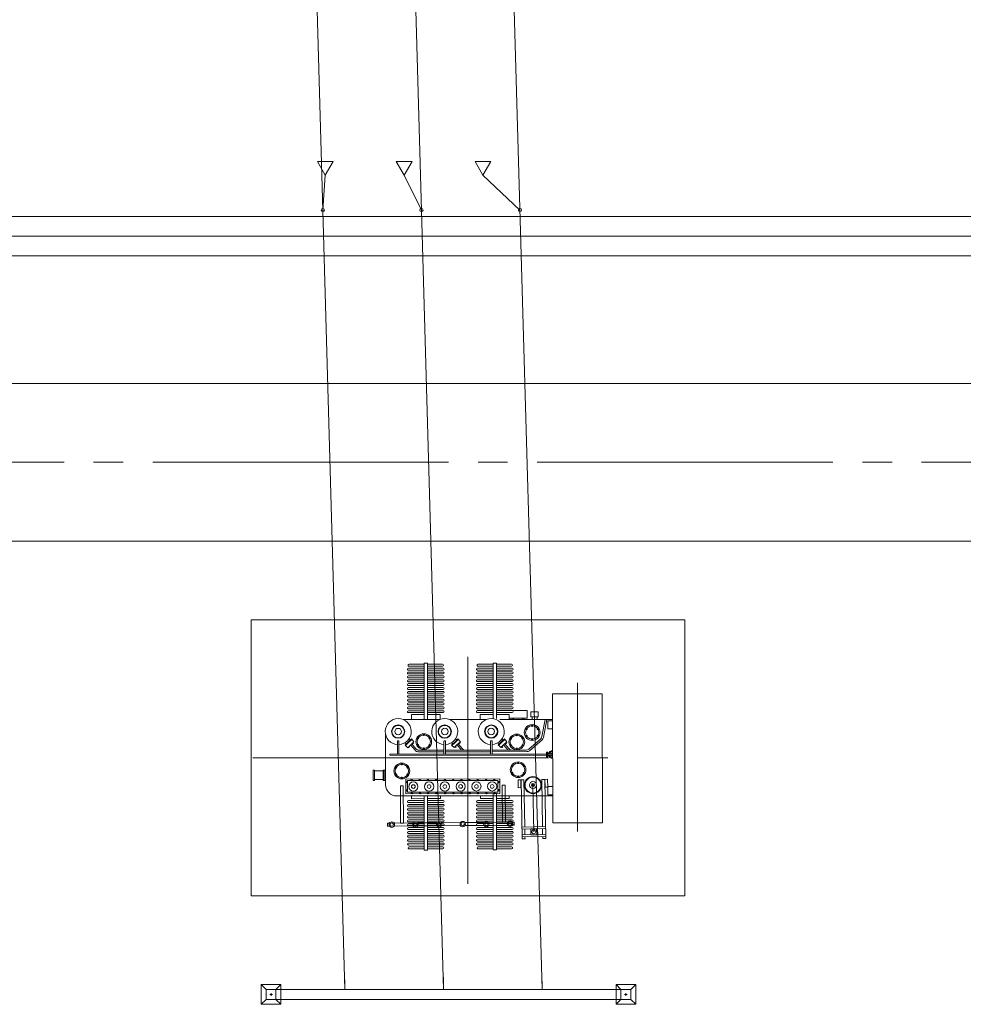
# Model space of a CAD drawing. Header units: millimetres. Extents: x 0 to 594, y 0 to 420.
# Tile 4 of 23: x 106 to 154, y 84 to 134. Entities that reach past the tile are written whole.
import ezdxf

# ---------------------------------------------------------------- set-up
doc = ezdxf.new("R2010")
doc.units = ezdxf.units.MM
doc.linetypes.add('K5LT_AXLED', pattern=[19.5, 15, -1.5, 1.5, -1.5])
doc.linetypes.add('K5LT_THIN', pattern=[0])
doc.layers.add('лотки', color=7, linetype='Continuous')
doc.layers.add('ошиноска 110', color=2, linetype='Continuous', true_color=0xffff00)

# ---------------------------------------------------------------- blocks, each defined once
blk = doc.blocks.new('U106')
at = {"color": 4, "linetype": 'K5LT_THIN', "lineweight": 9, "true_color": 0x00ffff}
for p, q in [((118.022, 89.978), (118.022, 103.978)), ((118.022, 103.978), (140.022, 103.978)), ((140.022, 103.978), (140.022, 89.978)), ((140.022, 89.978), (118.022, 89.978))]:
    blk.add_line(p, q, dxfattribs=at)
blk = doc.blocks.new('U304')
at = {"color": 4, "linetype": 'K5LT_THIN', "lineweight": 9, "true_color": 0x00ffff}
for p, q in [((125.981, 101.675), (125.981, 101.677)), ((126.799, 101.529), (126.002, 101.529)), ((126.799, 101.431), (126.002, 101.431)), ((126.031, 101.725), (126.798, 101.726)), ((126.798, 101.627), (126.031, 101.627)), ((126.798, 101.784), (126.801, 98.92)), ((126.964, 101.784), (126.798, 101.784)), ((126.967, 98.92), (126.964, 101.784)), ((127.731, 101.726), (126.964, 101.726)), ((126.964, 101.628), (127.731, 101.628)), ((126.965, 101.53), (127.762, 101.53)), ((126.965, 101.431), (127.762, 101.432)), ((127.781, 101.676), (127.781, 101.678)), ((129.479, 101.678), (129.479, 101.68)), ((130.296, 101.532), (129.499, 101.532)), ((130.297, 101.434), (129.5, 101.433)), ((129.529, 101.728), (130.296, 101.728)), ((130.296, 101.63), (129.529, 101.63)), ((130.462, 101.787), (130.296, 101.787)), ((130.296, 101.787), (130.299, 98.967)), ((130.465, 98.967), (130.462, 101.787)), ((131.229, 101.729), (130.462, 101.729)), ((130.462, 101.63), (131.229, 101.631)), ((130.462, 101.532), (131.259, 101.533)), ((130.463, 101.434), (131.26, 101.435)), ((131.279, 101.679), (131.279, 101.681)), ((126.799, 101.333), (126.002, 101.333)), ((126.799, 101.235), (126.002, 101.234)), ((126.799, 101.137), (126.002, 101.136)), ((126.799, 101.039), (126.002, 101.038)), ((126.799, 100.941), (126.002, 100.94)), ((126.965, 101.333), (127.762, 101.334)), ((126.965, 101.235), (127.762, 101.236)), ((126.965, 101.137), (127.762, 101.138)), ((126.965, 101.039), (127.762, 101.04)), ((126.965, 100.941), (127.762, 100.942)), ((130.297, 101.336), (129.5, 101.335)), ((130.297, 101.238), (129.5, 101.237)), ((130.297, 101.14), (129.5, 101.139)), ((130.297, 101.042), (129.5, 101.041)), ((130.297, 100.944), (129.5, 100.943)), ((130.463, 101.336), (131.26, 101.337)), ((130.463, 101.238), (131.26, 101.239)), ((130.463, 101.14), (131.26, 101.141)), ((130.463, 101.042), (131.26, 101.042)), ((130.463, 100.944), (131.26, 100.944)), ((126.799, 100.843), (126.002, 100.842)), ((126.799, 100.745), (126.002, 100.744)), ((126.799, 100.646), (126.002, 100.646)), ((126.799, 100.548), (126.002, 100.548)), ((126.799, 100.45), (126.002, 100.45)), ((126.965, 100.843), (127.762, 100.843)), ((126.965, 100.745), (127.762, 100.745)), ((126.965, 100.647), (127.762, 100.647)), ((126.965, 100.548), (127.762, 100.549)), ((126.965, 100.45), (127.762, 100.451)), ((130.297, 100.845), (129.5, 100.845)), ((130.297, 100.747), (129.5, 100.747)), ((130.297, 100.649), (129.5, 100.649)), ((130.297, 100.551), (129.5, 100.551)), ((130.297, 100.453), (129.5, 100.452)), ((130.463, 100.846), (131.26, 100.846)), ((130.463, 100.748), (131.26, 100.748)), ((130.463, 100.649), (131.26, 100.65)), ((130.463, 100.551), (131.26, 100.552)), ((130.463, 100.453), (131.26, 100.454)), ((126.8, 100.352), (126.003, 100.351)), ((126.8, 100.254), (126.003, 100.253)), ((126.8, 100.156), (126.003, 100.155)), ((126.8, 100.058), (126.003, 100.057)), ((126.8, 99.96), (126.003, 99.959)), ((126.966, 100.352), (127.763, 100.353)), ((126.966, 100.254), (127.763, 100.255)), ((126.966, 100.156), (127.763, 100.157)), ((126.966, 100.058), (127.763, 100.059)), ((126.966, 99.96), (127.763, 99.96)), ((130.297, 100.355), (129.5, 100.354)), ((130.298, 100.257), (129.501, 100.256)), ((130.298, 100.159), (129.501, 100.158)), ((130.298, 100.061), (129.501, 100.06)), ((130.298, 99.963), (129.501, 99.962)), ((130.463, 100.355), (131.26, 100.356)), ((130.464, 100.257), (131.261, 100.258)), ((130.464, 100.159), (131.261, 100.16)), ((130.464, 100.061), (131.261, 100.061)), ((130.464, 99.963), (131.261, 99.963)), ((135.833, 100.232), (133.313, 100.23)), ((133.313, 100.23), (133.318, 93.688)), ((135.838, 93.69), (135.833, 100.232)), ((126.8, 99.862), (126.003, 99.861)), ((126.8, 99.763), (126.003, 99.763)), ((126.8, 99.665), (126.003, 99.665)), ((126.8, 99.567), (126.003, 99.567)), ((126.8, 99.469), (126.003, 99.468)), ((126.966, 99.862), (127.763, 99.862)), ((126.966, 99.764), (127.763, 99.764)), ((126.966, 99.665), (127.763, 99.666)), ((126.966, 99.567), (127.763, 99.568)), ((126.966, 99.469), (127.763, 99.47)), ((130.298, 99.864), (129.501, 99.864)), ((130.298, 99.766), (129.501, 99.766)), ((130.298, 99.668), (129.501, 99.668)), ((130.298, 99.57), (129.501, 99.569)), ((130.298, 99.472), (129.501, 99.471)), ((130.464, 99.865), (131.261, 99.865)), ((130.464, 99.766), (131.261, 99.767)), ((130.464, 99.668), (131.261, 99.669)), ((130.464, 99.57), (131.261, 99.571)), ((130.464, 99.472), (131.261, 99.473)), ((125.732, 98.919), (127.591, 98.92)), ((126.8, 99.371), (126.003, 99.37)), ((126.8, 99.273), (126.003, 99.272)), ((126.15, 99.179), (126.8, 99.18)), ((126.15, 99.179), (126.15, 98.919)), ((126.801, 98.92), (126.967, 98.92)), ((126.966, 99.371), (127.763, 99.372)), ((126.966, 99.273), (127.763, 99.274)), ((126.966, 99.18), (127.617, 99.18)), ((127.617, 99.18), (127.618, 98.92)), ((127.795, 98.92), (127.801, 98.92)), ((129.951, 98.922), (128.092, 98.921)), ((130.298, 99.374), (129.501, 99.373)), ((130.298, 99.276), (129.501, 99.275)), ((129.647, 99.182), (129.648, 98.922)), ((129.647, 99.182), (130.298, 99.182)), ((130.464, 99.374), (131.261, 99.375)), ((130.464, 99.276), (131.261, 99.277)), ((130.464, 99.183), (131.115, 99.183)), ((133.314, 98.925), (130.632, 98.923)), ((132.029, 99.376), (131.095, 99.375)), ((131.095, 99.375), (131.095, 99.375)), ((131.115, 99.183), (131.116, 98.923)), ((131.115, 98.989), (132.029, 98.989)), ((131.266, 98.989), (131.332, 98.989)), ((131.266, 98.923), (131.266, 98.989)), ((131.332, 98.923), (131.266, 98.923)), ((131.332, 98.989), (131.332, 98.923)), ((131.858, 98.989), (131.793, 98.989)), ((131.793, 98.989), (131.793, 98.924)), ((131.793, 98.924), (131.859, 98.924)), ((131.859, 98.924), (131.858, 98.989)), ((132.029, 98.989), (132.029, 99.376)), ((132.21, 99.06), (132.21, 99.32)), ((132.21, 99.32), (132.586, 99.32)), ((132.586, 99.06), (132.21, 99.06)), ((132.526, 99.06), (132.271, 99.06)), ((132.271, 99.06), (132.271, 98.924)), ((132.271, 98.924), (132.526, 98.924)), ((132.526, 98.924), (132.526, 99.06)), ((132.586, 99.32), (132.586, 99.06)), ((132.776, 98.055), (132.945, 98.925)), ((132.849, 98.013), (133.027, 98.925)), ((133.314, 98.865), (133.072, 98.865)), ((133.072, 98.865), (133.073, 98.452)), ((133.073, 98.452), (133.314, 98.452)), ((124.836, 98.175), (124.839, 95.61)), ((126.148, 97.936), (125.989, 97.781)), ((126.168, 97.914), (126.01, 97.76)), ((126.09, 97.879), (126.032, 97.945)), ((126.148, 97.936), (126.276, 97.795)), ((128.508, 97.938), (128.349, 97.783)), ((128.528, 97.916), (128.37, 97.762)), ((128.45, 97.881), (128.392, 97.947)), ((128.508, 97.938), (128.636, 97.797)), ((130.868, 97.94), (130.709, 97.785)), ((130.888, 97.918), (130.73, 97.764)), ((130.81, 97.883), (130.752, 97.948)), ((130.868, 97.94), (130.996, 97.799)), ((132.108, 97.421), (132.71, 97.942)), ((132.137, 97.341), (132.784, 97.9)), ((125.447, 97.83), (125.444, 97.825)), ((125.444, 97.825), (125.444, 97.823)), ((125.444, 97.173), (125.444, 97.823)), ((125.453, 97.835), (125.447, 97.83)), ((125.465, 97.838), (125.453, 97.835)), ((125.481, 97.84), (125.465, 97.838)), ((125.496, 97.839), (125.481, 97.84)), ((125.507, 97.837), (125.496, 97.839)), ((125.515, 97.833), (125.507, 97.837)), ((125.52, 97.828), (125.515, 97.833)), ((125.522, 97.824), (125.52, 97.828)), ((125.522, 97.173), (125.522, 97.824)), ((125.887, 97.685), (125.824, 97.745)), ((125.828, 97.629), (125.989, 97.781)), ((125.828, 97.629), (125.964, 97.495)), ((125.849, 97.608), (126.01, 97.76)), ((125.964, 97.495), (126.119, 97.646)), ((126.004, 97.534), (126.034, 97.503)), ((126.063, 97.532), (126.033, 97.562)), ((126.034, 97.503), (126.063, 97.532)), ((126.11, 97.637), (126.334, 97.362)), ((126.276, 97.795), (126.119, 97.646)), ((126.169, 97.694), (126.369, 97.443)), ((126.236, 97.697), (126.206, 97.729)), ((126.235, 97.756), (126.265, 97.725)), ((126.265, 97.725), (126.236, 97.697)), ((127.807, 97.832), (127.804, 97.827)), ((127.804, 97.827), (127.804, 97.825)), ((127.804, 97.175), (127.804, 97.825)), ((127.813, 97.837), (127.807, 97.832)), ((127.825, 97.84), (127.813, 97.837)), ((127.841, 97.842), (127.825, 97.84)), ((127.856, 97.841), (127.841, 97.842)), ((127.867, 97.838), (127.856, 97.841)), ((127.875, 97.835), (127.867, 97.838)), ((127.88, 97.83), (127.875, 97.835)), ((127.882, 97.825), (127.88, 97.83)), ((127.882, 97.175), (127.882, 97.825)), ((128.247, 97.687), (128.184, 97.747)), ((128.188, 97.631), (128.349, 97.783)), ((128.188, 97.631), (128.324, 97.497)), ((128.209, 97.61), (128.37, 97.762)), ((128.324, 97.497), (128.479, 97.648)), ((128.364, 97.536), (128.394, 97.505)), ((128.423, 97.533), (128.393, 97.564)), ((128.394, 97.505), (128.423, 97.533)), ((128.47, 97.639), (128.694, 97.364)), ((128.636, 97.797), (128.479, 97.648)), ((128.529, 97.696), (128.729, 97.445)), ((128.596, 97.699), (128.566, 97.731)), ((128.595, 97.758), (128.625, 97.727)), ((128.625, 97.727), (128.596, 97.699)), ((130.167, 97.834), (130.164, 97.829)), ((130.164, 97.829), (130.164, 97.827)), ((130.164, 97.177), (130.164, 97.827)), ((130.173, 97.838), (130.167, 97.834)), ((130.185, 97.842), (130.173, 97.838)), ((130.201, 97.844), (130.185, 97.842)), ((130.216, 97.843), (130.201, 97.844)), ((130.227, 97.84), (130.216, 97.843)), ((130.235, 97.837), (130.227, 97.84)), ((130.24, 97.832), (130.235, 97.837)), ((130.242, 97.827), (130.24, 97.832)), ((130.242, 97.177), (130.242, 97.827)), ((130.607, 97.688), (130.544, 97.749)), ((130.548, 97.633), (130.709, 97.785)), ((130.548, 97.633), (130.684, 97.499)), ((130.569, 97.612), (130.73, 97.764)), ((130.684, 97.499), (130.839, 97.65)), ((130.724, 97.538), (130.754, 97.507)), ((130.783, 97.535), (130.753, 97.566)), ((130.754, 97.507), (130.783, 97.535)), ((130.83, 97.641), (131.054, 97.366)), ((130.996, 97.799), (130.839, 97.65)), ((130.889, 97.698), (131.089, 97.447)), ((130.956, 97.701), (130.926, 97.733)), ((130.955, 97.76), (130.985, 97.729)), ((130.985, 97.729), (130.956, 97.701)), ((132.999, 97.18), (125.081, 97.173)), ((132.999, 97.123), (125.081, 97.116)), ((126.49, 97.288), (127.804, 97.289)), ((126.526, 97.368), (127.817, 97.369)), ((127.882, 97.289), (130.164, 97.291)), ((127.896, 97.369), (130.177, 97.371)), ((130.256, 97.371), (131.977, 97.373)), ((130.256, 97.291), (132.007, 97.293)), ((132.999, 97.274), (133.077, 97.274)), ((132.999, 97.274), (132.999, 97.151)), ((132.999, 97.028), (132.999, 97.151)), ((132.999, 97.028), (133.078, 97.028)), ((133.038, 97.274), (133.038, 97.151)), ((133.038, 97.028), (133.038, 97.151)), ((133.078, 97.151), (133.077, 97.274)), ((133.315, 97.18), (133.078, 97.18)), ((133.078, 97.151), (133.078, 97.028)), ((133.315, 97.123), (133.078, 97.123)), ((133.302, 97.236), (133.315, 97.236)), ((133.302, 97.067), (133.316, 97.067)), ((124.216, 96.359), (124.278, 96.359)), ((124.217, 95.833), (124.216, 96.359)), ((124.278, 96.359), (124.279, 95.834)), ((124.278, 96.314), (124.714, 96.314)), ((124.714, 96.36), (124.776, 96.36)), ((124.714, 95.834), (124.714, 96.36)), ((124.838, 96.36), (124.776, 96.36)), ((124.776, 96.36), (124.776, 95.834)), ((124.776, 96.36), (124.776, 95.834)), ((124.838, 95.834), (124.838, 96.36)), ((125.866, 95.906), (130.642, 95.909)), ((125.866, 95.159), (125.866, 95.906)), ((130.642, 95.909), (130.643, 95.163)), ((124.279, 95.834), (124.217, 95.833)), ((124.279, 95.879), (124.714, 95.879)), ((124.776, 95.834), (124.714, 95.834)), ((124.776, 95.834), (124.838, 95.834)), ((130.54, 95.83), (125.958, 95.826)), ((125.958, 95.826), (125.958, 95.238)), ((130.54, 95.242), (130.54, 95.83)), ((133.075, 95.109), (133.075, 95.522)), ((133.075, 95.522), (133.317, 95.522)), ((125.399, 95.05), (133.317, 95.057)), ((130.643, 95.163), (125.866, 95.159)), ((125.958, 95.238), (130.54, 95.242)), ((126.153, 94.908), (126.153, 95.051)), ((126.153, 94.908), (126.804, 94.909)), ((126.804, 95.051), (126.97, 95.052)), ((126.806, 92.304), (126.804, 95.051)), ((126.97, 95.052), (126.972, 92.304)), ((126.97, 94.909), (127.621, 94.909)), ((127.621, 94.909), (127.621, 95.052)), ((129.651, 94.911), (129.651, 95.054)), ((129.651, 94.911), (130.302, 94.912)), ((130.304, 92.307), (130.302, 95.172)), ((130.302, 95.172), (130.468, 95.172)), ((130.468, 95.172), (130.47, 92.308)), ((130.468, 94.912), (131.119, 94.913)), ((131.119, 94.913), (131.119, 95.055)), ((133.317, 95.109), (133.075, 95.109)), ((126.804, 94.815), (126.007, 94.815)), ((126.804, 94.717), (126.007, 94.717)), ((126.804, 94.619), (126.007, 94.618)), ((126.804, 94.521), (126.007, 94.52)), ((126.804, 94.423), (126.007, 94.422)), ((126.97, 94.815), (127.767, 94.816)), ((126.97, 94.717), (127.767, 94.718)), ((126.97, 94.619), (127.767, 94.62)), ((126.97, 94.521), (127.767, 94.522)), ((126.97, 94.423), (127.767, 94.424)), ((130.302, 94.819), (129.505, 94.818)), ((130.302, 94.721), (129.505, 94.72)), ((130.302, 94.622), (129.505, 94.622)), ((130.302, 94.524), (129.505, 94.524)), ((130.302, 94.426), (129.505, 94.426)), ((130.468, 94.819), (131.265, 94.819)), ((130.468, 94.721), (131.265, 94.721)), ((130.468, 94.623), (131.265, 94.623)), ((130.468, 94.524), (131.265, 94.525)), ((130.468, 94.426), (131.265, 94.427)), ((126.804, 94.325), (126.007, 94.324)), ((126.805, 94.227), (126.008, 94.226)), ((126.805, 94.129), (126.008, 94.128)), ((126.805, 94.03), (126.008, 94.03)), ((126.805, 93.932), (126.008, 93.932)), ((126.97, 94.325), (127.767, 94.326)), ((126.971, 94.227), (127.768, 94.227)), ((126.971, 94.129), (127.768, 94.129)), ((126.971, 94.031), (127.768, 94.031)), ((126.971, 93.932), (127.768, 93.933)), ((130.302, 94.328), (129.505, 94.327)), ((130.302, 94.23), (129.505, 94.229)), ((130.303, 94.132), (129.506, 94.131)), ((130.303, 94.034), (129.506, 94.033)), ((130.303, 93.936), (129.506, 93.935)), ((130.468, 94.328), (131.265, 94.329)), ((130.468, 94.23), (131.265, 94.231)), ((130.469, 94.132), (131.266, 94.133)), ((130.469, 94.034), (131.266, 94.035)), ((130.469, 93.936), (131.266, 93.936)), ((126.805, 93.834), (126.008, 93.834)), ((126.805, 93.736), (126.008, 93.735)), ((126.805, 93.638), (126.008, 93.637)), ((126.805, 93.54), (126.008, 93.539)), ((126.805, 93.442), (126.008, 93.441)), ((126.971, 93.834), (127.768, 93.835)), ((126.971, 93.736), (127.768, 93.737)), ((126.971, 93.638), (127.768, 93.639)), ((126.971, 93.54), (127.768, 93.541)), ((126.971, 93.442), (127.768, 93.443)), ((130.303, 93.838), (129.506, 93.837)), ((130.303, 93.739), (129.506, 93.739)), ((130.303, 93.641), (129.506, 93.641)), ((130.303, 93.543), (129.506, 93.543)), ((130.303, 93.445), (129.506, 93.444)), ((130.469, 93.838), (131.266, 93.838)), ((130.469, 93.74), (131.266, 93.74)), ((130.469, 93.641), (131.266, 93.642)), ((130.469, 93.543), (131.266, 93.544)), ((130.469, 93.445), (131.266, 93.446)), ((133.318, 93.688), (135.838, 93.69)), ((126.805, 93.344), (126.008, 93.343)), ((126.805, 93.246), (126.008, 93.245)), ((126.805, 93.147), (126.008, 93.147)), ((126.806, 93.049), (126.009, 93.049)), ((126.806, 92.951), (126.009, 92.951)), ((126.971, 93.344), (127.768, 93.344)), ((126.971, 93.246), (127.768, 93.246)), ((126.971, 93.148), (127.768, 93.148)), ((126.972, 93.049), (127.769, 93.05)), ((126.972, 92.951), (127.769, 92.952)), ((130.303, 93.347), (129.506, 93.346)), ((130.303, 93.249), (129.506, 93.248)), ((130.303, 93.151), (129.506, 93.15)), ((130.303, 93.053), (129.506, 93.052)), ((130.303, 92.955), (129.506, 92.954)), ((130.469, 93.347), (131.266, 93.348)), ((130.469, 93.249), (131.266, 93.25)), ((130.469, 93.151), (131.266, 93.152)), ((130.469, 93.053), (131.266, 93.053)), ((130.469, 92.955), (131.266, 92.955)), ((125.989, 92.412), (125.989, 92.41)), ((126.806, 92.853), (126.009, 92.852)), ((126.806, 92.755), (126.009, 92.754)), ((126.806, 92.657), (126.009, 92.656)), ((126.806, 92.559), (126.009, 92.558)), ((126.806, 92.461), (126.039, 92.46)), ((126.972, 92.853), (127.769, 92.854)), ((126.972, 92.755), (127.769, 92.756)), ((126.972, 92.657), (127.769, 92.658)), ((126.972, 92.559), (127.769, 92.56)), ((126.972, 92.461), (127.739, 92.461)), ((127.789, 92.413), (127.789, 92.411)), ((129.487, 92.415), (129.487, 92.413)), ((130.304, 92.856), (129.507, 92.856)), ((130.304, 92.758), (129.507, 92.758)), ((130.304, 92.66), (129.507, 92.66)), ((130.304, 92.562), (129.507, 92.562)), ((130.304, 92.464), (129.537, 92.463)), ((130.47, 92.857), (131.267, 92.857)), ((130.47, 92.759), (131.267, 92.759)), ((130.47, 92.66), (131.267, 92.661)), ((130.47, 92.562), (131.267, 92.563)), ((130.47, 92.464), (131.237, 92.465)), ((131.287, 92.417), (131.287, 92.415)), ((126.039, 92.362), (126.806, 92.363)), ((126.972, 92.304), (126.806, 92.304)), ((127.739, 92.363), (126.972, 92.363)), ((129.537, 92.365), (130.304, 92.366)), ((130.47, 92.308), (130.304, 92.307)), ((131.237, 92.367), (130.47, 92.366))]:
    blk.add_line(p, q, dxfattribs=at)
at = {"color": 2, "linetype": 'K5LT_AXLED', "lineweight": 9, "true_color": 0xffff00}
blk.add_line((134.572, 100.79), (134.579, 93.246), dxfattribs=at)
at = {"color": 4, "linetype": 'K5LT_THIN', "lineweight": 9, "true_color": 0x00ffff}
for centre, radius, start, end in [((126.002, 101.479), 0.05, 90.0469, 180.0469), ((126.002, 101.481), 0.05, 180.0469, 270.0469), ((126.031, 101.675), 0.05, 90.0469, 180.0469), ((126.031, 101.677), 0.05, 180.0469, 270.0469), ((127.731, 101.676), 0.05, 0.0469, 90.0469), ((127.731, 101.678), 0.05, 270.0469, 0.0469), ((127.762, 101.48), 0.05, 0.0469, 90.0469), ((127.762, 101.482), 0.05, 270.0469, 0.0469), ((129.5, 101.482), 0.05, 90.0469, 180.0469), ((129.5, 101.483), 0.05, 180.0469, 270.0469), ((129.529, 101.678), 0.05, 90.0469, 180.0469), ((129.529, 101.68), 0.05, 180.0469, 270.0469), ((131.229, 101.679), 0.05, 0.0469, 90.0469), ((131.229, 101.681), 0.05, 270.0469, 0.0469), ((131.26, 101.483), 0.05, 0.0469, 90.0469), ((131.26, 101.485), 0.05, 270.0469, 0.0469), ((126.002, 101.283), 0.05, 90.0469, 180.0469), ((126.002, 101.284), 0.05, 180.0469, 270.0469), ((126.002, 101.086), 0.05, 90.0469, 180.0469), ((126.002, 101.088), 0.05, 180.0469, 270.0469), ((126.002, 100.89), 0.05, 90.0469, 180.0469), ((127.762, 101.284), 0.05, 0.0469, 90.0469), ((127.762, 101.286), 0.05, 270.0469, 0.0469), ((127.762, 101.088), 0.05, 0.0469, 90.0469), ((127.762, 101.09), 0.05, 270.0469, 0.0469), ((127.762, 100.892), 0.05, 0.0469, 90.0469), ((127.762, 100.893), 0.05, 270.0469, 0.0469), ((129.5, 101.285), 0.05, 90.0469, 180.0469), ((129.5, 101.287), 0.05, 180.0469, 270.0469), ((129.5, 101.089), 0.05, 90.0469, 180.0469), ((129.5, 101.091), 0.05, 180.0469, 270.0469), ((129.5, 100.893), 0.05, 90.0469, 180.0469), ((129.5, 100.895), 0.05, 180.0469, 270.0469), ((131.26, 101.287), 0.05, 0.0469, 90.0469), ((131.26, 101.289), 0.05, 270.0469, 0.0469), ((131.26, 101.091), 0.05, 0.0469, 90.0469), ((131.26, 101.092), 0.05, 270.0469, 0.0469), ((131.26, 100.894), 0.05, 0.0469, 90.0469), ((131.26, 100.896), 0.05, 270.0469, 0.0469), ((126.002, 100.892), 0.05, 180.0469, 270.0469), ((126.002, 100.694), 0.05, 90.0469, 180.0469), ((126.002, 100.696), 0.05, 180.0469, 270.0469), ((126.002, 100.498), 0.05, 90.0469, 180.0469), ((126.002, 100.5), 0.05, 180.0469, 270.0469), ((127.762, 100.695), 0.05, 0.0469, 90.0469), ((127.762, 100.697), 0.05, 270.0469, 0.0469), ((127.762, 100.499), 0.05, 0.0469, 90.0469), ((127.762, 100.501), 0.05, 270.0469, 0.0469), ((129.5, 100.697), 0.05, 90.0469, 180.0469), ((129.5, 100.699), 0.05, 180.0469, 270.0469), ((129.5, 100.501), 0.05, 90.0469, 180.0469), ((129.5, 100.502), 0.05, 180.0469, 270.0469), ((131.26, 100.698), 0.05, 0.0469, 90.0469), ((131.26, 100.7), 0.05, 270.0469, 0.0469), ((131.26, 100.502), 0.05, 0.0469, 90.0469), ((131.26, 100.504), 0.05, 270.0469, 0.0469), ((126.003, 100.301), 0.05, 90.0469, 180.0469), ((126.003, 100.303), 0.05, 180.0469, 270.0469), ((126.003, 100.105), 0.05, 90.0469, 180.0469), ((126.003, 100.107), 0.05, 180.0469, 270.0469), ((126.003, 99.909), 0.05, 90.0469, 180.0469), ((126.003, 99.911), 0.05, 180.0469, 270.0469), ((127.763, 100.303), 0.05, 0.0469, 90.0469), ((127.763, 100.305), 0.05, 270.0469, 0.0469), ((127.763, 100.107), 0.05, 0.0469, 90.0469), ((127.763, 100.109), 0.05, 270.0469, 0.0469), ((127.763, 99.91), 0.05, 0.0469, 90.0469), ((127.763, 99.912), 0.05, 270.0469, 0.0469), ((129.5, 100.304), 0.05, 90.0469, 180.0469), ((129.5, 100.306), 0.05, 180.0469, 270.0469), ((129.501, 100.108), 0.05, 90.0469, 180.0469), ((129.501, 100.11), 0.05, 180.0469, 270.0469), ((129.501, 99.912), 0.05, 90.0469, 180.0469), ((129.501, 99.914), 0.05, 180.0469, 270.0469), ((131.26, 100.306), 0.05, 0.0469, 90.0469), ((131.26, 100.308), 0.05, 270.0469, 0.0469), ((131.261, 100.11), 0.05, 0.0469, 90.0469), ((131.261, 100.111), 0.05, 270.0469, 0.0469), ((131.261, 99.913), 0.05, 0.0469, 90.0469), ((131.261, 99.915), 0.05, 270.0469, 0.0469), ((126.003, 99.713), 0.05, 90.0469, 180.0469), ((126.003, 99.715), 0.05, 180.0469, 270.0469), ((126.003, 99.517), 0.05, 90.0469, 180.0469), ((126.003, 99.518), 0.05, 180.0469, 270.0469), ((127.763, 99.714), 0.05, 0.0469, 90.0469), ((127.763, 99.716), 0.05, 270.0469, 0.0469), ((127.763, 99.518), 0.05, 0.0469, 90.0469), ((127.763, 99.52), 0.05, 270.0469, 0.0469), ((129.501, 99.716), 0.05, 90.0469, 180.0469), ((129.501, 99.718), 0.05, 180.0469, 270.0469), ((129.501, 99.519), 0.05, 90.0469, 180.0469), ((129.501, 99.521), 0.05, 180.0469, 270.0469), ((131.261, 99.717), 0.05, 0.0469, 90.0469), ((131.261, 99.719), 0.05, 270.0469, 0.0469), ((131.261, 99.521), 0.05, 0.0469, 90.0469), ((131.261, 99.523), 0.05, 270.0469, 0.0469), ((125.482, 98.309), 0.659, 273.4439, 266.6498), ((126.003, 99.32), 0.05, 90.0469, 180.0469), ((126.003, 99.322), 0.05, 180.0469, 270.0469), ((127.842, 98.311), 0.659, 273.4439, 266.6498), ((127.763, 99.322), 0.05, 0.0469, 90.0469), ((127.763, 99.324), 0.05, 270.0469, 0.0469), ((129.501, 99.323), 0.05, 90.0469, 180.0469), ((129.501, 99.325), 0.05, 180.0469, 270.0469), ((130.202, 98.313), 0.659, 273.4439, 266.6498), ((131.261, 99.325), 0.05, 0.0469, 90.0469), ((131.261, 99.327), 0.05, 270.0469, 0.0469), ((125.482, 98.309), 0.337, 0, 180), ((125.482, 98.309), 0.316, 0, 180), ((125.482, 98.309), 0.166, 0, 180), ((127.842, 98.311), 0.337, 0, 180), ((127.842, 98.311), 0.316, 0, 180), ((127.842, 98.311), 0.166, 0, 180), ((130.202, 98.313), 0.337, 0, 180), ((130.202, 98.313), 0.316, 0, 180), ((130.202, 98.313), 0.166, 0, 180), ((132.278, 98.266), 0.399, 0, 180), ((132.278, 98.266), 0.34, 0, 180), ((131.986, 98.44), 0.0312, 0, 180), ((131.986, 98.44), 0.0312, 180, 0), ((132.277, 98.605), 0.0312, 0, 180), ((132.277, 98.605), 0.0312, 180, 0), ((132.569, 98.441), 0.0312, 0, 180), ((132.569, 98.441), 0.0312, 180, 0), ((125.482, 98.309), 0.337, 180, 0), ((125.482, 98.309), 0.316, 180, 0), ((125.482, 98.309), 0.166, 180, 0), ((126.779, 97.801), 0.399, 0, 180), ((126.779, 97.801), 0.34, 0, 180), ((126.488, 97.976), 0.0312, 0, 180), ((126.488, 97.976), 0.0312, 180, 0), ((126.779, 98.141), 0.0312, 0, 180), ((126.779, 98.141), 0.0312, 180, 0), ((127.07, 97.976), 0.0312, 0, 180), ((127.07, 97.976), 0.0312, 180, 0), ((127.842, 98.311), 0.337, 180, 0), ((127.842, 98.311), 0.316, 180, 0), ((127.842, 98.311), 0.166, 180, 0), ((130.202, 98.313), 0.337, 180, 0), ((130.202, 98.313), 0.316, 180, 0), ((130.202, 98.313), 0.166, 180, 0), ((131.498, 97.787), 0.399, 0, 180), ((131.498, 97.787), 0.34, 0, 180), ((131.206, 97.962), 0.0312, 0, 180), ((131.206, 97.962), 0.0312, 180, 0), ((131.497, 98.127), 0.0312, 0, 180), ((131.497, 98.127), 0.0312, 180, 0), ((131.789, 97.962), 0.0312, 0, 180), ((131.789, 97.962), 0.0312, 180, 0), ((132.278, 98.266), 0.399, 180, 0), ((132.278, 98.266), 0.34, 180, 0), ((131.986, 98.09), 0.0312, 0, 180), ((131.986, 98.09), 0.0312, 180, 0), ((132.278, 97.926), 0.0312, 0, 180), ((132.278, 97.926), 0.0312, 180, 0), ((132.569, 98.091), 0.0312, 0, 180), ((132.569, 98.091), 0.0312, 180, 0), ((132.579, 98.094), 0.2, 310.837, 348.9739), ((132.653, 98.051), 0.2, 310.837, 348.9739), ((126.526, 97.568), 0.2, 218.6127, 270.0469), ((126.779, 97.801), 0.399, 180, 0), ((126.779, 97.801), 0.34, 180, 0), ((126.488, 97.626), 0.0312, 0, 180), ((126.488, 97.626), 0.0312, 180, 0), ((126.779, 97.461), 0.0312, 0, 180), ((126.779, 97.461), 0.0312, 180, 0), ((127.071, 97.626), 0.0312, 0, 180), ((127.071, 97.626), 0.0312, 180, 0), ((128.886, 97.57), 0.2, 218.6127, 270.0469), ((131.246, 97.572), 0.2, 218.6127, 270.0469), ((131.498, 97.787), 0.399, 180, 0), ((131.498, 97.787), 0.34, 180, 0), ((131.207, 97.612), 0.0312, 0, 180), ((131.207, 97.612), 0.0312, 180, 0), ((131.498, 97.447), 0.0312, 0, 180), ((131.498, 97.447), 0.0312, 180, 0), ((131.789, 97.612), 0.0312, 0, 180), ((131.789, 97.612), 0.0312, 180, 0), ((131.977, 97.573), 0.2, 270.0469, 310.837), ((125.081, 97.145), 0.0283, 89.9542, 180.0469), ((125.081, 97.145), 0.0283, 180.0469, 270.1395), ((125.081, 97.145), 0.0283, 90.0469, 90.1395), ((125.081, 97.145), 0.0283, 269.9542, 270.0469), ((126.489, 97.488), 0.2, 219.1711, 270.0469), ((132.007, 97.493), 0.2, 270.0469, 310.837), ((133.302, 97.151), 0.196, 86.139, 171.7429), ((133.302, 97.151), 0.196, 188.3508, 273.9547), ((133.302, 97.151), 0.151, 84.9717, 169.242), ((133.302, 97.151), 0.151, 190.8518, 275.122), ((133.302, 97.151), 0.0845, 90.0469, 160.4774), ((133.302, 97.151), 0.0845, 199.6164, 270.0469), ((125.666, 96.312), 0.399, 0, 180), ((125.666, 96.312), 0.34, 0, 180), ((125.375, 96.487), 0.0312, 0, 180), ((125.375, 96.487), 0.0312, 180, 0), ((125.666, 96.652), 0.0312, 0, 180), ((125.666, 96.652), 0.0312, 180, 0), ((125.958, 96.487), 0.0312, 0, 180), ((125.958, 96.487), 0.0312, 180, 0), ((131.564, 96.376), 0.399, 0, 180), ((131.564, 96.376), 0.34, 0, 180), ((131.273, 96.551), 0.0312, 0, 180), ((131.273, 96.551), 0.0312, 180, 0), ((131.564, 96.716), 0.0312, 0, 180), ((131.564, 96.716), 0.0312, 180, 0), ((131.855, 96.551), 0.0312, 0, 180), ((131.855, 96.551), 0.0312, 180, 0), ((125.666, 96.312), 0.399, 180, 0), ((125.666, 96.312), 0.34, 180, 0), ((125.375, 96.137), 0.0312, 0, 180), ((125.375, 96.137), 0.0312, 180, 0), ((125.667, 95.972), 0.0312, 0, 180), ((125.667, 95.972), 0.0312, 180, 0), ((125.958, 96.137), 0.0312, 0, 180), ((125.958, 96.137), 0.0312, 180, 0), ((126.162, 95.865), 0.034, 0, 180), ((126.577, 95.865), 0.034, 0, 180), ((126.991, 95.865), 0.034, 0, 180), ((127.405, 95.866), 0.034, 0, 180), ((127.855, 95.866), 0.034, 0, 180), ((128.27, 95.866), 0.034, 0, 180), ((128.685, 95.867), 0.034, 0, 180), ((129.099, 95.867), 0.034, 0, 180), ((129.513, 95.867), 0.034, 0, 180), ((129.942, 95.868), 0.034, 0, 180), ((130.356, 95.868), 0.034, 0, 180), ((131.564, 96.376), 0.399, 180, 0), ((131.564, 96.376), 0.34, 180, 0), ((131.273, 96.201), 0.0312, 0, 180), ((131.273, 96.201), 0.0312, 180, 0), ((131.564, 96.036), 0.0312, 0, 180), ((131.564, 96.036), 0.0312, 180, 0), ((131.856, 96.201), 0.0312, 0, 180), ((131.856, 96.201), 0.0312, 180, 0), ((132.319, 95.598), 0.431, 0, 180), ((132.319, 95.598), 0.402, 0, 180), ((125.399, 95.61), 0.56, 180.0469, 270.0469), ((125.907, 95.745), 0.034, 0, 180), ((125.907, 95.745), 0.034, 180, 0), ((126.249, 95.522), 0.234, 0, 180), ((126.249, 95.522), 0.234, 180, 0), ((126.162, 95.865), 0.034, 180, 0), ((126.249, 95.522), 0.095, 0, 180), ((126.249, 95.522), 0.095, 180, 0), ((126.577, 95.865), 0.034, 180, 0), ((127.049, 95.522), 0.234, 0, 180), ((127.049, 95.522), 0.234, 180, 0), ((127.049, 95.522), 0.095, 0, 180), ((127.049, 95.522), 0.095, 180, 0), ((126.991, 95.865), 0.034, 180, 0), ((127.405, 95.866), 0.034, 180, 0), ((127.849, 95.523), 0.234, 0, 180), ((127.849, 95.523), 0.234, 180, 0), ((127.849, 95.523), 0.095, 0, 180), ((127.849, 95.523), 0.095, 180, 0), ((127.855, 95.866), 0.034, 180, 0), ((128.27, 95.866), 0.034, 180, 0), ((128.649, 95.53), 0.234, 0, 180), ((128.649, 95.53), 0.234, 180, 0), ((128.649, 95.53), 0.095, 0, 180), ((128.649, 95.53), 0.095, 180, 0), ((128.685, 95.867), 0.034, 180, 0), ((129.099, 95.867), 0.034, 180, 0), ((129.449, 95.531), 0.234, 0, 180), ((129.449, 95.531), 0.234, 180, 0), ((129.449, 95.531), 0.095, 0, 180), ((129.449, 95.531), 0.095, 180, 0), ((129.513, 95.867), 0.034, 180, 0), ((129.942, 95.868), 0.034, 180, 0), ((130.249, 95.531), 0.234, 0, 180), ((130.249, 95.531), 0.234, 180, 0), ((130.249, 95.531), 0.095, 0, 180), ((130.249, 95.531), 0.095, 180, 0), ((130.356, 95.868), 0.034, 180, 0), ((130.594, 95.749), 0.034, 0, 180), ((130.594, 95.749), 0.034, 180, 0), ((132.319, 95.598), 0.431, 180, 0), ((132.319, 95.598), 0.402, 180, 0), ((132.319, 95.598), 0.178, 0, 180), ((132.319, 95.598), 0.178, 180, 0), ((132.319, 95.598), 0.0773, 0, 180), ((132.319, 95.598), 0.0773, 180, 0), ((132.319, 95.598), 0.0427, 0, 180), ((132.319, 95.598), 0.0427, 180, 0), ((125.907, 95.33), 0.034, 0, 180), ((125.907, 95.33), 0.034, 180, 0), ((126.173, 95.193), 0.034, 0, 180), ((126.173, 95.193), 0.034, 180, 0), ((126.588, 95.193), 0.034, 0, 180), ((126.588, 95.193), 0.034, 180, 0), ((127.002, 95.194), 0.034, 0, 180), ((127.002, 95.194), 0.034, 180, 0), ((127.416, 95.194), 0.034, 0, 180), ((127.416, 95.194), 0.034, 180, 0), ((127.866, 95.194), 0.034, 0, 180), ((127.866, 95.194), 0.034, 180, 0), ((128.281, 95.195), 0.034, 0, 180), ((128.281, 95.195), 0.034, 180, 0), ((128.696, 95.195), 0.034, 0, 180), ((128.696, 95.195), 0.034, 180, 0), ((129.11, 95.195), 0.034, 0, 180), ((129.11, 95.195), 0.034, 180, 0), ((129.524, 95.196), 0.034, 0, 180), ((129.524, 95.196), 0.034, 180, 0), ((129.953, 95.196), 0.034, 0, 180), ((129.953, 95.196), 0.034, 180, 0), ((130.368, 95.196), 0.034, 0, 180), ((130.368, 95.196), 0.034, 180, 0), ((130.594, 95.334), 0.034, 0, 180), ((130.594, 95.334), 0.034, 180, 0), ((126.007, 94.765), 0.05, 90.0469, 180.0469), ((126.007, 94.767), 0.05, 180.0469, 270.0469), ((126.007, 94.568), 0.05, 90.0469, 180.0469), ((126.007, 94.57), 0.05, 180.0469, 270.0469), ((126.007, 94.372), 0.05, 90.0469, 180.0469), ((127.767, 94.766), 0.05, 0.0469, 90.0469), ((127.767, 94.768), 0.05, 270.0469, 0.0469), ((127.767, 94.57), 0.05, 0.0469, 90.0469), ((127.767, 94.572), 0.05, 270.0469, 0.0469), ((127.767, 94.374), 0.05, 0.0469, 90.0469), ((129.505, 94.768), 0.05, 90.0469, 180.0469), ((129.505, 94.77), 0.05, 180.0469, 270.0469), ((129.505, 94.572), 0.05, 90.0469, 180.0469), ((129.505, 94.574), 0.05, 180.0469, 270.0469), ((129.505, 94.376), 0.05, 90.0469, 180.0469), ((131.265, 94.769), 0.05, 0.0469, 90.0469), ((131.265, 94.771), 0.05, 270.0469, 0.0469), ((131.265, 94.573), 0.05, 0.0469, 90.0469), ((131.265, 94.575), 0.05, 270.0469, 0.0469), ((131.265, 94.377), 0.05, 0.0469, 90.0469), ((126.007, 94.374), 0.05, 180.0469, 270.0469), ((126.008, 94.176), 0.05, 90.0469, 180.0469), ((126.008, 94.178), 0.05, 180.0469, 270.0469), ((126.008, 93.98), 0.05, 90.0469, 180.0469), ((126.008, 93.982), 0.05, 180.0469, 270.0469), ((127.767, 94.376), 0.05, 270.0469, 0.0469), ((127.768, 94.177), 0.05, 0.0469, 90.0469), ((127.768, 94.179), 0.05, 270.0469, 0.0469), ((127.768, 93.981), 0.05, 0.0469, 90.0469), ((127.768, 93.983), 0.05, 270.0469, 0.0469), ((129.505, 94.377), 0.05, 180.0469, 270.0469), ((129.505, 94.179), 0.05, 90.0469, 180.0469), ((129.505, 94.181), 0.05, 180.0469, 270.0469), ((129.506, 93.983), 0.05, 90.0469, 180.0469), ((129.506, 93.985), 0.05, 180.0469, 270.0469), ((131.265, 94.379), 0.05, 270.0469, 0.0469), ((131.265, 94.181), 0.05, 0.0469, 90.0469), ((131.265, 94.183), 0.05, 270.0469, 0.0469), ((131.266, 93.985), 0.05, 0.0469, 90.0469), ((131.266, 93.986), 0.05, 270.0469, 0.0469), ((126.008, 93.784), 0.05, 90.0469, 180.0469), ((126.008, 93.785), 0.05, 180.0469, 270.0469), ((126.008, 93.587), 0.05, 90.0469, 180.0469), ((126.008, 93.589), 0.05, 180.0469, 270.0469), ((126.008, 93.391), 0.05, 90.0469, 180.0469), ((127.768, 93.785), 0.05, 0.0469, 90.0469), ((127.768, 93.787), 0.05, 270.0469, 0.0469), ((127.768, 93.589), 0.05, 0.0469, 90.0469), ((127.768, 93.591), 0.05, 270.0469, 0.0469), ((127.768, 93.393), 0.05, 0.0469, 90.0469), ((129.506, 93.787), 0.05, 90.0469, 180.0469), ((129.506, 93.789), 0.05, 180.0469, 270.0469), ((129.506, 93.591), 0.05, 90.0469, 180.0469), ((129.506, 93.593), 0.05, 180.0469, 270.0469), ((129.506, 93.394), 0.05, 90.0469, 180.0469), ((131.266, 93.788), 0.05, 0.0469, 90.0469), ((131.266, 93.79), 0.05, 270.0469, 0.0469), ((131.266, 93.592), 0.05, 0.0469, 90.0469), ((131.266, 93.594), 0.05, 270.0469, 0.0469), ((131.266, 93.396), 0.05, 0.0469, 90.0469), ((126.008, 93.393), 0.05, 180.0469, 270.0469), ((126.008, 93.195), 0.05, 90.0469, 180.0469), ((126.008, 93.197), 0.05, 180.0469, 270.0469), ((126.009, 92.999), 0.05, 90.0469, 180.0469), ((126.009, 93.001), 0.05, 180.0469, 270.0469), ((127.768, 93.394), 0.05, 270.0469, 0.0469), ((127.768, 93.196), 0.05, 0.0469, 90.0469), ((127.768, 93.198), 0.05, 270.0469, 0.0469), ((127.769, 93), 0.05, 0.0469, 90.0469), ((127.769, 93.002), 0.05, 270.0469, 0.0469), ((129.506, 93.396), 0.05, 180.0469, 270.0469), ((129.506, 93.198), 0.05, 90.0469, 180.0469), ((129.506, 93.2), 0.05, 180.0469, 270.0469), ((129.506, 93.002), 0.05, 90.0469, 180.0469), ((129.506, 93.004), 0.05, 180.0469, 270.0469), ((131.266, 93.398), 0.05, 270.0469, 0.0469), ((131.266, 93.2), 0.05, 0.0469, 90.0469), ((131.266, 93.202), 0.05, 270.0469, 0.0469), ((131.266, 93.003), 0.05, 0.0469, 90.0469), ((131.266, 93.005), 0.05, 270.0469, 0.0469), ((126.009, 92.802), 0.05, 90.0469, 180.0469), ((126.009, 92.804), 0.05, 180.0469, 270.0469), ((126.009, 92.606), 0.05, 90.0469, 180.0469), ((126.009, 92.608), 0.05, 180.0469, 270.0469), ((126.039, 92.41), 0.05, 90.0469, 180.0469), ((126.039, 92.412), 0.05, 180.0469, 270.0469), ((127.739, 92.411), 0.05, 0.0469, 90.0469), ((127.739, 92.413), 0.05, 270.0469, 0.0469), ((127.769, 92.804), 0.05, 0.0469, 90.0469), ((127.769, 92.806), 0.05, 270.0469, 0.0469), ((127.769, 92.608), 0.05, 0.0469, 90.0469), ((127.769, 92.61), 0.05, 270.0469, 0.0469), ((129.507, 92.806), 0.05, 90.0469, 180.0469), ((129.507, 92.808), 0.05, 180.0469, 270.0469), ((129.507, 92.61), 0.05, 90.0469, 180.0469), ((129.507, 92.612), 0.05, 180.0469, 270.0469), ((129.537, 92.413), 0.05, 90.0469, 180.0469), ((129.537, 92.415), 0.05, 180.0469, 270.0469), ((131.237, 92.415), 0.05, 0.0469, 90.0469), ((131.237, 92.417), 0.05, 270.0469, 0.0469), ((131.267, 92.807), 0.05, 0.0469, 90.0469), ((131.267, 92.809), 0.05, 270.0469, 0.0469), ((131.267, 92.611), 0.05, 0.0469, 90.0469), ((131.267, 92.613), 0.05, 270.0469, 0.0469)]:
    blk.add_arc(centre, radius, start, end, dxfattribs=at)
blk = doc.blocks.new('U305')
at = {"color": 4, "linetype": 'K5LT_THIN', "lineweight": 9, "true_color": 0x00ffff}
for p, q in [((125.592, 95.558), (125.742, 95.559)), ((125.605, 93.671), (125.592, 95.558)), ((125.742, 95.559), (125.755, 93.672)), ((130.904, 95.596), (130.755, 95.595)), ((130.755, 95.595), (130.768, 93.708)), ((130.918, 93.709), (130.904, 95.596)), ((124.944, 93.666), (125.038, 93.667)), ((124.945, 93.516), (124.944, 93.666)), ((125.039, 93.517), (124.945, 93.516)), ((125.274, 93.669), (126.238, 93.675)), ((126.239, 93.525), (125.275, 93.519)), ((125.755, 93.672), (125.605, 93.671)), ((126.474, 93.677), (127.438, 93.684)), ((127.439, 93.534), (126.475, 93.527)), ((127.674, 93.686), (128.638, 93.693)), ((128.639, 93.543), (127.675, 93.536)), ((128.874, 93.694), (129.838, 93.701)), ((129.839, 93.551), (128.875, 93.544)), ((130.074, 93.703), (131.038, 93.71)), ((131.039, 93.56), (130.075, 93.553)), ((130.768, 93.708), (130.918, 93.709)), ((131.198, 93.711), (131.274, 93.711)), ((131.274, 93.711), (131.367, 93.712)), ((131.368, 93.562), (131.275, 93.561)), ((131.367, 93.712), (131.368, 93.562))]:
    blk.add_line(p, q, dxfattribs=at)
for centre, radius, start, end in [((125.157, 93.593), 0.14, 0, 180), ((125.157, 93.593), 0.14, 180, 0), ((125.157, 93.593), 0.0858, 0, 180), ((125.157, 93.593), 0.0858, 180, 0), ((126.357, 93.601), 0.14, 0, 180), ((126.357, 93.601), 0.14, 180, 0), ((126.357, 93.601), 0.0858, 0, 180), ((126.357, 93.601), 0.0858, 180, 0), ((127.557, 93.61), 0.14, 0, 180), ((127.557, 93.61), 0.14, 180, 0), ((127.557, 93.61), 0.0858, 0, 180), ((127.557, 93.61), 0.0858, 180, 0), ((128.757, 93.618), 0.14, 0, 180), ((128.757, 93.618), 0.14, 180, 0), ((128.757, 93.618), 0.0858, 0, 180), ((128.757, 93.618), 0.0858, 180, 0), ((129.956, 93.627), 0.14, 0, 180), ((129.956, 93.627), 0.14, 180, 0), ((129.956, 93.627), 0.0858, 0, 180), ((129.956, 93.627), 0.0858, 180, 0), ((131.156, 93.636), 0.14, 0, 180), ((131.156, 93.636), 0.14, 180, 0), ((131.156, 93.636), 0.0858, 0, 180), ((131.156, 93.636), 0.0858, 180, 0)]:
    blk.add_arc(centre, radius, start, end, dxfattribs=at)
blk = doc.blocks.new('U306')
at = {"color": 4, "linetype": 'K5LT_THIN', "lineweight": 9, "true_color": 0x00ffff}
for p, q in [((131.562, 95.866), (131.712, 95.869)), ((131.562, 95.866), (131.569, 95.466)), ((131.719, 95.469), (131.569, 95.466)), ((131.707, 95.468), (131.7, 95.868)), ((131.712, 95.869), (131.862, 95.871)), ((131.764, 92.869), (131.712, 95.869)), ((131.903, 93.472), (131.862, 95.871)), ((132.912, 95.889), (132.762, 95.887)), ((132.803, 93.487), (132.762, 95.887)), ((132.912, 95.889), (133.062, 95.892)), ((132.964, 92.89), (132.912, 95.889)), ((133.069, 95.492), (132.919, 95.489)), ((132.924, 95.889), (132.931, 95.489)), ((133.062, 95.892), (133.069, 95.492)), ((132.953, 93.49), (131.753, 93.469)), ((132.955, 93.39), (131.755, 93.369)), ((132.96, 93.09), (131.76, 93.069)), ((132.962, 92.99), (131.762, 92.969)), ((131.91, 93.072), (131.905, 93.372)), ((131.914, 92.872), (131.912, 92.972)), ((132.505, 93.382), (132.205, 93.377)), ((132.205, 93.377), (132.21, 93.077)), ((132.21, 93.077), (132.51, 93.082)), ((132.51, 93.082), (132.505, 93.382)), ((132.81, 93.087), (132.805, 93.387)), ((132.814, 92.887), (132.812, 92.987)), ((131.764, 92.869), (131.914, 92.872)), ((132.964, 92.89), (132.814, 92.887))]:
    blk.add_line(p, q, dxfattribs=at)
for start, end in [(0, 180), (180, 0)]:
    blk.add_arc((132.358, 93.229), 0.1, start, end, dxfattribs=at)

msp = doc.modelspace()

# ---------------------------------------------------------------- linework, layer by layer
at = {"color": 4, "linetype": 'K5LT_THIN', "lineweight": 9, "true_color": 0x00ffff}
for p, q in [((121.381724, 127.22379), (121.781724, 126.530637)), ((121.781724, 127.22379), (121.381724, 127.22379)), ((122.181724, 127.22379), (121.781724, 126.530637)), ((121.781724, 127.22379), (122.181724, 127.22379)), ((125.781724, 127.222489), (125.381724, 127.222489)), ((125.381724, 127.222489), (125.781724, 126.529336)), ((125.781724, 127.222489), (126.181724, 127.222489)), ((126.181724, 127.222489), (125.781724, 126.529336)), ((129.381724, 127.22379), (129.781724, 126.530637)), ((129.781724, 127.22379), (129.381724, 127.22379)), ((130.181724, 127.22379), (129.781724, 126.530637)), ((129.781724, 127.22379), (130.181724, 127.22379)), ((71.290224, 115.976997), (244.239284, 115.976997)), ((262.764754, 107.976997), (56.764754, 107.976997)), ((132.357681, 93.229306), (132.319432, 95.597686)), ((118.781724, 85.226997), (118.531724, 85.476997)), ((118.781724, 85.226997), (118.531724, 85.476997)), ((119.531724, 85.476997), (118.531724, 85.476997)), ((118.531724, 85.476997), (118.531724, 84.976997)), ((119.531724, 85.476997), (118.531724, 85.476997)), ((118.531724, 85.476997), (118.531724, 85.226997)), ((119.281724, 85.226997), (119.531724, 85.476997)), ((119.281724, 85.226997), (119.531724, 85.476997)), ((119.531724, 85.226997), (119.531724, 85.476997)), ((119.531724, 84.476997), (119.531724, 85.476997)), ((122.781724, 85.226997), (122.781724, 85.72551)), ((127.781724, 85.226997), (127.781724, 85.846833)), ((132.781724, 85.226997), (132.781724, 85.652716)), ((136.781724, 85.226997), (136.531724, 85.476997)), ((137.531724, 85.476997), (136.531724, 85.476997)), ((136.531724, 85.476997), (136.531724, 85.226997)), ((136.781724, 85.226997), (136.531724, 85.476997)), ((136.781724, 85.226997), (136.531724, 85.476997)), ((137.531724, 85.476997), (136.531724, 85.476997)), ((136.531724, 85.476997), (136.531724, 84.976997)), ((137.531724, 85.476997), (136.531724, 85.476997)), ((136.531724, 85.476997), (136.531724, 85.226997)), ((136.781724, 85.226997), (136.531724, 85.476997)), ((136.781724, 85.226997), (136.531724, 85.476997)), ((137.531724, 85.476997), (136.531724, 85.476997)), ((136.531724, 85.476997), (136.531724, 84.976997)), ((137.531724, 85.476997), (136.531724, 85.476997)), ((136.531724, 85.476997), (136.531724, 85.226997)), ((137.281724, 85.226997), (137.531724, 85.476997)), ((137.281724, 85.226997), (137.531724, 85.476997)), ((137.281724, 85.226997), (137.531724, 85.476997)), ((137.281724, 85.226997), (137.531724, 85.476997)), ((137.281724, 85.226997), (137.531724, 85.476997)), ((137.531724, 84.476997), (137.531724, 85.476997)), ((137.531724, 85.226997), (137.531724, 85.476997)), ((137.531724, 84.476997), (137.531724, 85.476997)), ((137.531724, 85.226997), (137.531724, 85.476997)), ((137.531724, 84.476997), (137.531724, 85.476997)), ((118.531724, 84.976997), (118.531724, 84.476997)), ((136.781724, 85.226997), (118.781724, 85.226997)), ((119.281724, 85.226997), (118.781724, 85.226997)), ((118.781724, 85.226997), (118.781724, 84.726997)), ((119.281724, 85.226997), (118.781724, 85.226997)), ((118.781724, 85.226997), (118.781724, 84.726997)), ((119.101724, 84.976997), (118.961724, 84.976997)), ((119.101724, 84.976997), (118.961724, 84.976997)), ((119.031724, 85.046997), (119.031724, 84.906997)), ((119.031724, 85.046997), (119.031724, 84.906997)), ((119.281724, 84.726997), (119.281724, 85.226997)), ((119.281724, 84.726997), (119.281724, 85.226997)), ((136.531724, 84.976997), (136.531724, 84.476997)), ((136.531724, 84.976997), (136.531724, 84.476997)), ((137.281724, 85.226997), (136.781724, 85.226997)), ((136.781724, 85.226997), (136.781724, 84.726997)), ((137.281724, 85.226997), (136.781724, 85.226997)), ((136.781724, 85.226997), (136.781724, 84.726997)), ((137.281724, 85.226997), (136.781724, 85.226997)), ((136.781724, 85.226997), (136.781724, 84.726997)), ((137.281724, 85.226997), (136.781724, 85.226997)), ((136.781724, 85.226997), (136.781724, 84.726997)), ((137.281724, 85.226997), (136.781724, 85.226997)), ((136.781724, 85.226997), (136.781724, 84.726997)), ((137.101724, 84.976997), (136.961724, 84.976997)), ((137.101724, 84.976997), (136.961724, 84.976997)), ((137.101724, 84.976997), (136.961724, 84.976997)), ((137.101724, 84.976997), (136.961724, 84.976997)), ((137.101724, 84.976997), (136.961724, 84.976997)), ((137.031724, 85.046997), (137.031724, 84.906997)), ((137.031724, 85.046997), (137.031724, 84.906997)), ((137.031724, 85.046997), (137.031724, 84.906997)), ((137.031724, 85.046997), (137.031724, 84.906997)), ((137.031724, 85.046997), (137.031724, 84.906997)), ((137.281724, 84.726997), (137.281724, 85.226997)), ((137.281724, 84.726997), (137.281724, 85.226997)), ((137.281724, 84.726997), (137.281724, 85.226997)), ((137.281724, 84.726997), (137.281724, 85.226997)), ((137.281724, 84.726997), (137.281724, 85.226997)), ((118.781724, 84.726997), (118.531724, 84.476997)), ((118.781724, 84.726997), (118.531724, 84.476997)), ((118.531724, 84.726997), (118.531724, 84.476997)), ((118.531724, 84.476997), (119.531724, 84.476997)), ((118.781724, 84.726997), (136.781724, 84.726997)), ((118.781724, 84.726997), (119.281724, 84.726997)), ((118.781724, 84.726997), (119.281724, 84.726997)), ((119.281724, 84.726997), (119.531724, 84.476997)), ((119.281724, 84.726997), (119.531724, 84.476997)), ((119.531724, 84.476997), (119.531724, 84.726997)), ((136.781724, 84.726997), (136.531724, 84.476997)), ((136.531724, 84.726997), (136.531724, 84.476997)), ((136.781724, 84.726997), (136.531724, 84.476997)), ((136.781724, 84.726997), (136.531724, 84.476997)), ((136.531724, 84.726997), (136.531724, 84.476997)), ((136.781724, 84.726997), (136.531724, 84.476997)), ((136.781724, 84.726997), (136.531724, 84.476997)), ((136.531724, 84.726997), (136.531724, 84.476997)), ((136.531724, 84.476997), (137.531724, 84.476997)), ((136.531724, 84.476997), (137.531724, 84.476997)), ((136.531724, 84.476997), (137.531724, 84.476997)), ((136.531724, 84.476997), (137.531724, 84.476997)), ((136.531724, 84.476997), (137.531724, 84.476997)), ((136.781724, 84.726997), (137.281724, 84.726997)), ((136.781724, 84.726997), (137.281724, 84.726997)), ((136.781724, 84.726997), (137.281724, 84.726997)), ((136.781724, 84.726997), (137.281724, 84.726997)), ((136.781724, 84.726997), (137.281724, 84.726997)), ((137.281724, 84.726997), (137.531724, 84.476997)), ((137.281724, 84.726997), (137.531724, 84.476997)), ((137.281724, 84.726997), (137.531724, 84.476997)), ((137.281724, 84.726997), (137.531724, 84.476997)), ((137.281724, 84.726997), (137.531724, 84.476997)), ((137.531724, 84.476997), (137.531724, 84.726997)), ((137.531724, 84.476997), (137.531724, 84.726997))]:
    msp.add_line(p, q, dxfattribs=at)
at = {"color": 2, "linetype": 'K5LT_AXLED', "lineweight": 9, "true_color": 0xffff00}
for p, q in [((264.531912, 111.976997), (59.850941, 111.976997)), ((129.021724, 90.592898), (129.021724, 102.106941)), ((118.110493, 96.975824), (136.13, 96.977762))]:
    msp.add_line(p, q, dxfattribs=at)
at = {"layer": 'лотки', "color": 4, "linetype": 'K5LT_THIN', "lineweight": 9, "true_color": 0x00ffff}
for p, q in [((167.916465, 124.442699), (98.248184, 124.442699)), ((166.916465, 123.442699), (97.248184, 123.442699)), ((165.916465, 122.442699), (96.248184, 122.442699))]:
    msp.add_line(p, q, dxfattribs=at)
at = {"layer": 'ошиноска 110', "color": 4, "linetype": 'K5LT_THIN', "lineweight": 9, "true_color": 0x00ffff}
for p, q in [((120.781724, 155.726997), (122.781724, 85.226997)), ((127.781724, 85.226997), (125.781724, 155.726997)), ((130.781724, 155.726997), (132.781724, 85.226997)), ((121.781724, 126.530637), (121.659955, 124.76936)), ((125.781724, 126.529336), (126.659955, 124.76936)), ((129.781724, 126.530637), (131.659955, 124.76936))]:
    msp.add_line(p, q, dxfattribs=at)
for centre in [(121.659955, 124.76936), (126.659955, 124.76936), (131.659955, 124.76936)]:
    msp.add_circle(centre, 0.080326, dxfattribs=at)

# ---------------------------------------------------------------- block references
for name in ['U106', 'U304', 'U305', 'U306']:
    msp.add_blockref(name, (0, 0))

doc.saveas('drawing.dxf')
